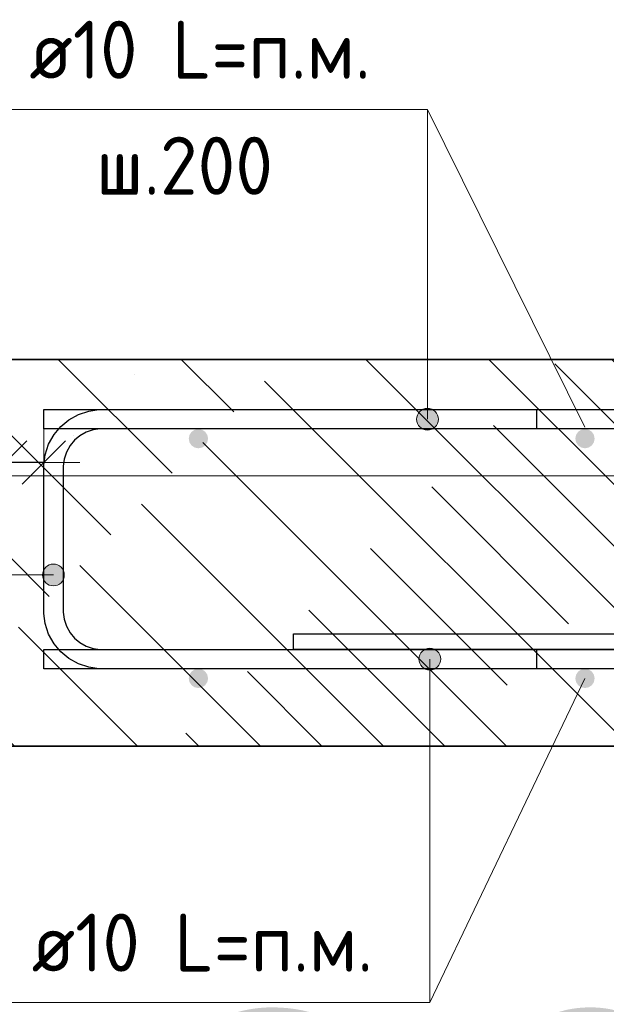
# Model space of a CAD drawing. Header units: metres. Extents: x -38 to 107, y -15 to 21.
# Tile 129 of 167: x 72.175 to 72.479, y 8.198 to 8.708. Entities that reach past the tile are written whole.
import ezdxf

# ---------------------------------------------------------------- set-up
doc = ezdxf.new("R2010")
doc.units = ezdxf.units.M
doc.header["$PDMODE"] = 65
for name, color, linetype, lineweight in [('XR$3$Арм. стержнями верхней зоны', 180, 'Continuous', 35), ('XR$3$Арм. стержнями нижней зоны', 180, 'Continuous', 35), ('XR$3$Арм.стержн. Арматура края', 96, 'Continuous', 35), ('XR$3$Размерная линия_ общее', 7, 'Continuous', 13), ('XR$4$Текст_ примечание', 7, 'Continuous', 13), ('XR$5$Арм. стержнями верхней зоны', 180, 'Continuous', 35), ('XR$5$Арм. стержнями нижней зоны', 180, 'Continuous', 35), ('XR$5$Арм.стержн. Арматура края', 96, 'Continuous', 35), ('XR$5$Размерная линия_ общее', 7, 'Continuous', 13)]:
    doc.layers.add(name, color=color, linetype=linetype, lineweight=lineweight)
doc.layers.add('XR$3$Арм.стержн. Фиксатор', color=7, linetype='Continuous', lineweight=35, true_color=0x501e0f)
doc.layers.add('XR$5$Арм.стержн. Фиксатор', color=7, linetype='Continuous', lineweight=35, true_color=0x501e0f)
doc.styles.add('ISOCPEUR', font='txt')
doc.dimstyles.new('DIMSTYLE_11', dxfattribs={"dimtxt": 0.033, "dimasz": 0.0375, "dimexe": 0, "dimexo": 0, "dimgap": 0.0165, "dimtad": 2, "dimdec": 0, "dimlfac": 1000, "dimrnd": 1, "dimzin": 12, "dimdsep": 46, "dimtxsty": 'ISOCPEUR', "dimblk1": 'ALL_ML_STRICH', "dimblk2": 'ALL_ML_STRICH', "dimsah": 1, "dimcen": 0, "dimclrd": 7, "dimclre": 256, "dimclrt": 7, "dimadec": 0, "dimazin": 0, "dimtfac": 1, "dimtdec": 0, "dimtix": 1, "dimtmove": 2, "dimatfit": 3, "dimfxl": 0, "dimtvp": 1.2, "dimtzin": 0, "dimlwd": 0, "dimlwe": -3, "dimarcsym": 0})
pattern_1 = [(135, (0, 0), (-0.031819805, -0.031819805), [0.4, -0.05, 0, -0.05]), (135, (-0.01591, -0.01591), (-0.031819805, -0.031819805), [0.8, -0.1, 0.1, -0.1])]

# ---------------------------------------------------------------- blocks, each defined once
blk = doc.blocks.new('ALL_ML_STRICH')
at = {"color": 0, "linetype": 'ByBlock', "lineweight": -2}
for p, q in [((0, -0.5), (0, 0.5)), ((-0.3, -0.3), (0.3, 0.3)), ((-1, 0), (0.5, 0))]:
    blk.add_line(p, q, dxfattribs=at)
blk = doc.blocks.new('*D140')
at = {"layer": 'DEFPOINTS', "color": 7, "linetype": 'Continuous', "lineweight": 13, "transparency": 33554687}
for p in [(72.1875, 8.47857), (72.1875, 8.44358), (72.1675, 8.43858)]:
    blk.add_point(p, dxfattribs=at)
at = {"layer": 'XR$3$Размерная линия_ общее', "color": 253, "linetype": 'Continuous', "lineweight": -2, "true_color": 0xa0a0a0, "transparency": 33554687}
for p, q in [((72.1675, 8.45858), (72.1675, 8.47857)), ((72.1875, 8.46358), (72.1875, 8.47857))]:
    blk.add_line(p, q, dxfattribs=at)
at = {"layer": 'XR$3$Размерная линия_ общее', "color": 7, "linetype": 'Continuous', "lineweight": -2, "transparency": 33554687}
blk.add_line((72.1875, 8.47857), (72.1675, 8.47857), dxfattribs=at)
at = {"layer": 'XR$3$Размерная линия_ общее', "color": 7, "linetype": 'Continuous', "lineweight": 13, "transparency": 33554687, "xscale": 0.0375, "yscale": 0.0375, "zscale": 0.0375}
for p, rotation in [((72.1675, 8.47857), 180), ((72.1875, 8.47857), 360)]:
    blk.add_blockref('ALL_ML_STRICH', p, dxfattribs=dict(at, rotation=rotation))
at = {"layer": 'XR$3$Размерная линия_ общее', "color": 7, "linetype": 'Continuous', "lineweight": 13, "transparency": 33554687, "insert": (72.12208, 8.50257), "char_height": 0.033, "width": 0.066, "attachment_point": 5, "style": 'ISOCPEUR'}
blk.add_mtext('\\A1;{20}', dxfattribs=at)
at = {"layer": 'XR$3$Размерная линия_ общее', "color": 7, "linetype": 'Continuous', "lineweight": 13, "transparency": 33554687, "insert": (72.09879, 8.42451), "char_height": 0.027, "width": 0.00135, "attachment_point": 1, "rotation": 180, "line_spacing_factor": 0.60241, "style": 'ISOCPEUR'}
blk.add_mtext('з.с.', dxfattribs=at)
blk = doc.blocks.new('*D810')
at = {"layer": 'DEFPOINTS', "color": 7, "linetype": 'Continuous', "lineweight": 13, "transparency": 33554687}
for p in [(72.1875, 8.47857), (72.1875, 8.44358), (72.1675, 8.43858)]:
    blk.add_point(p, dxfattribs=at)
at = {"layer": 'XR$5$Размерная линия_ общее', "color": 253, "linetype": 'Continuous', "lineweight": -2, "true_color": 0xa0a0a0, "transparency": 33554687}
for p, q in [((72.1675, 8.45858), (72.1675, 8.47857)), ((72.1875, 8.46358), (72.1875, 8.47857))]:
    blk.add_line(p, q, dxfattribs=at)
at = {"layer": 'XR$5$Размерная линия_ общее', "color": 7, "linetype": 'Continuous', "lineweight": -2, "transparency": 33554687}
blk.add_line((72.1875, 8.47857), (72.1675, 8.47857), dxfattribs=at)
at = {"layer": 'XR$5$Размерная линия_ общее', "color": 7, "linetype": 'Continuous', "lineweight": 13, "transparency": 33554687, "xscale": 0.0375, "yscale": 0.0375, "zscale": 0.0375}
for p, rotation in [((72.1675, 8.47857), 180), ((72.1875, 8.47857), 360)]:
    blk.add_blockref('ALL_ML_STRICH', p, dxfattribs=dict(at, rotation=rotation))
at = {"layer": 'XR$5$Размерная линия_ общее', "color": 7, "linetype": 'Continuous', "lineweight": 13, "transparency": 33554687, "insert": (72.12208, 8.50257), "char_height": 0.033, "width": 0.066, "attachment_point": 5, "style": 'ISOCPEUR'}
blk.add_mtext('\\A1;{20}', dxfattribs=at)
at = {"layer": 'XR$5$Размерная линия_ общее', "color": 7, "linetype": 'Continuous', "lineweight": 13, "transparency": 33554687, "insert": (72.09879, 8.42451), "char_height": 0.027, "width": 0.00135, "attachment_point": 1, "rotation": 180, "line_spacing_factor": 0.60241, "style": 'ISOCPEUR'}
blk.add_mtext('з.с.', dxfattribs=at)

msp = doc.modelspace()

# ---------------------------------------------------------------- hatches: boundary and pattern name
at = {"linetype": 'Continuous', "lineweight": 13, "transparency": 33554687}
h = msp.add_hatch(dxfattribs=at)
h.set_pattern_fill('__________540', scale=0.015, style=0, pattern_type=2)
h.set_pattern_definition(pattern_1)
h.paths.add_polyline_path([(72.1675, 8.53188), (72.1675, 8.33188), (72.75595, 8.33188), (72.75595, 8.53188)], flags=0)
h = msp.add_hatch(dxfattribs=at)
h.set_pattern_fill('__________540', scale=0.015, style=0, pattern_type=2)
h.set_pattern_definition(pattern_1)
h.paths.add_polyline_path([(72.1675, 8.53188), (72.1675, 8.33188), (72.75595, 8.33188), (72.75595, 8.53188)], flags=0)
at = {"layer": 'XR$3$Арм. стержнями верхней зоны', "linetype": 'Continuous', "lineweight": 13, "transparency": 33554687}
for points in [[(72.38882, 8.50571), (72.3832, 8.50571), (72.38117, 8.50369)], [(72.38882, 8.50571), (72.38117, 8.50369), (72.39085, 8.50369)], [(72.3832, 8.50571), (72.38882, 8.50571), (72.38601, 8.5065)], [(72.39085, 8.50369), (72.38117, 8.50369), (72.38039, 8.50088)], [(72.39085, 8.50369), (72.38039, 8.50088), (72.39164, 8.50088)], [(72.39164, 8.50088), (72.38039, 8.50088), (72.38117, 8.49806)], [(72.39164, 8.50088), (72.38117, 8.49806), (72.39085, 8.49806)], [(72.39085, 8.49806), (72.38117, 8.49806), (72.3832, 8.49604)], [(72.39085, 8.49806), (72.3832, 8.49604), (72.38882, 8.49604)], [(72.38882, 8.49604), (72.3832, 8.49604), (72.38601, 8.49525)]]:
    msp.add_hatch(color=7, dxfattribs=at).paths.add_polyline_path(points)
at = {"layer": 'XR$3$Арм. стержнями верхней зоны', "linetype": 'Continuous', "lineweight": 50, "transparency": 33554687}
for points in [[(72.27251, 8.49088), (72.27212, 8.49279), (72.27104, 8.49441), (72.26942, 8.4955), (72.26751, 8.49588), (72.26559, 8.4955), (72.26397, 8.49441), (72.26289, 8.49279), (72.26251, 8.49088), (72.26289, 8.48896), (72.26397, 8.48734), (72.26559, 8.48626), (72.26751, 8.48588), (72.26942, 8.48626), (72.27104, 8.48734), (72.27212, 8.48896)], [(72.47251, 8.49088), (72.47212, 8.49279), (72.47104, 8.49441), (72.46942, 8.4955), (72.46751, 8.49588), (72.46559, 8.4955), (72.46397, 8.49441), (72.46289, 8.49279), (72.46251, 8.49088), (72.46289, 8.48896), (72.46397, 8.48734), (72.46559, 8.48626), (72.46751, 8.48588), (72.46942, 8.48626), (72.47104, 8.48734), (72.47212, 8.48896)]]:
    msp.add_hatch(color=4, dxfattribs=at).paths.add_polyline_path(points)
at = {"layer": 'XR$3$Арм. стержнями нижней зоны', "linetype": 'Continuous', "lineweight": 13, "transparency": 33554687}
for points in [[(72.38161, 8.37688), (72.39286, 8.37688), (72.39207, 8.37969)], [(72.38161, 8.37688), (72.39207, 8.37969), (72.3824, 8.37969)], [(72.3824, 8.37969), (72.39207, 8.37969), (72.39005, 8.38171)], [(72.3824, 8.37969), (72.39005, 8.38171), (72.38442, 8.38171)], [(72.38442, 8.38171), (72.39005, 8.38171), (72.38723, 8.3825)], [(72.3824, 8.37406), (72.39286, 8.37688), (72.38161, 8.37688)], [(72.3824, 8.37406), (72.39207, 8.37406), (72.39286, 8.37688)], [(72.38442, 8.37204), (72.39207, 8.37406), (72.3824, 8.37406)], [(72.38442, 8.37204), (72.39005, 8.37204), (72.39207, 8.37406)], [(72.39005, 8.37204), (72.38442, 8.37204), (72.38723, 8.37125)]]:
    msp.add_hatch(color=7, dxfattribs=at).paths.add_polyline_path(points)
at = {"layer": 'XR$3$Арм. стержнями нижней зоны', "linetype": 'Continuous', "lineweight": 50, "transparency": 33554687}
for points in [[(72.27251, 8.36688), (72.27212, 8.36879), (72.27104, 8.37041), (72.26942, 8.3715), (72.26751, 8.37188), (72.26559, 8.3715), (72.26397, 8.37041), (72.26289, 8.36879), (72.26251, 8.36688), (72.26289, 8.36496), (72.26397, 8.36334), (72.26559, 8.36226), (72.26751, 8.36188), (72.26942, 8.36226), (72.27104, 8.36334), (72.27212, 8.36496)], [(72.47251, 8.36688), (72.47212, 8.36879), (72.47104, 8.37041), (72.46942, 8.3715), (72.46751, 8.37188), (72.46559, 8.3715), (72.46397, 8.37041), (72.46289, 8.36879), (72.46251, 8.36688), (72.46289, 8.36496), (72.46397, 8.36334), (72.46559, 8.36226), (72.46751, 8.36188), (72.46942, 8.36226), (72.47104, 8.36334), (72.47212, 8.36496)]]:
    msp.add_hatch(color=4, dxfattribs=at).paths.add_polyline_path(points)
at = {"layer": 'XR$3$Арм.стержн. Арматура края', "linetype": 'Continuous', "lineweight": 13, "transparency": 33554687}
for points in [[(72.18767, 8.42317), (72.18969, 8.41552), (72.18969, 8.42519)], [(72.18969, 8.42519), (72.1925, 8.41473), (72.1925, 8.42598)], [(72.18969, 8.42519), (72.18969, 8.41552), (72.1925, 8.41473)], [(72.1925, 8.42598), (72.1925, 8.41473), (72.19532, 8.41552)], [(72.1925, 8.42598), (72.19532, 8.41552), (72.19532, 8.42519)], [(72.19532, 8.42519), (72.19532, 8.41552), (72.19734, 8.41754)], [(72.19532, 8.42519), (72.19734, 8.41754), (72.19734, 8.42317)], [(72.18767, 8.41754), (72.18767, 8.42317), (72.18688, 8.42035)], [(72.18767, 8.42317), (72.18767, 8.41754), (72.18969, 8.41552)], [(72.19734, 8.42317), (72.19734, 8.41754), (72.19813, 8.42035)]]:
    msp.add_hatch(color=7, dxfattribs=at).paths.add_polyline_path(points)
at = {"layer": 'XR$5$Арм. стержнями верхней зоны', "linetype": 'Continuous', "lineweight": 13, "transparency": 33554687}
for points in [[(72.38882, 8.50571), (72.3832, 8.50571), (72.38117, 8.50369)], [(72.38882, 8.50571), (72.38117, 8.50369), (72.39085, 8.50369)], [(72.3832, 8.50571), (72.38882, 8.50571), (72.38601, 8.5065)], [(72.39085, 8.50369), (72.38117, 8.50369), (72.38039, 8.50088)], [(72.39085, 8.50369), (72.38039, 8.50088), (72.39164, 8.50088)], [(72.39164, 8.50088), (72.38039, 8.50088), (72.38117, 8.49806)], [(72.39164, 8.50088), (72.38117, 8.49806), (72.39085, 8.49806)], [(72.39085, 8.49806), (72.38117, 8.49806), (72.3832, 8.49604)], [(72.39085, 8.49806), (72.3832, 8.49604), (72.38882, 8.49604)], [(72.38882, 8.49604), (72.3832, 8.49604), (72.38601, 8.49525)]]:
    msp.add_hatch(color=7, dxfattribs=at).paths.add_polyline_path(points)
at = {"layer": 'XR$5$Арм. стержнями верхней зоны', "linetype": 'Continuous', "lineweight": 50, "transparency": 33554687}
for points in [[(72.27251, 8.49088), (72.27212, 8.49279), (72.27104, 8.49441), (72.26942, 8.4955), (72.26751, 8.49588), (72.26559, 8.4955), (72.26397, 8.49441), (72.26289, 8.49279), (72.26251, 8.49088), (72.26289, 8.48896), (72.26397, 8.48734), (72.26559, 8.48626), (72.26751, 8.48588), (72.26942, 8.48626), (72.27104, 8.48734), (72.27212, 8.48896)], [(72.47251, 8.49088), (72.47212, 8.49279), (72.47104, 8.49441), (72.46942, 8.4955), (72.46751, 8.49588), (72.46559, 8.4955), (72.46397, 8.49441), (72.46289, 8.49279), (72.46251, 8.49088), (72.46289, 8.48896), (72.46397, 8.48734), (72.46559, 8.48626), (72.46751, 8.48588), (72.46942, 8.48626), (72.47104, 8.48734), (72.47212, 8.48896)]]:
    msp.add_hatch(color=4, dxfattribs=at).paths.add_polyline_path(points)
at = {"layer": 'XR$5$Арм. стержнями нижней зоны', "linetype": 'Continuous', "lineweight": 13, "transparency": 33554687}
for points in [[(72.38161, 8.37688), (72.39286, 8.37688), (72.39207, 8.37969)], [(72.38161, 8.37688), (72.39207, 8.37969), (72.3824, 8.37969)], [(72.3824, 8.37969), (72.39207, 8.37969), (72.39005, 8.38171)], [(72.3824, 8.37969), (72.39005, 8.38171), (72.38442, 8.38171)], [(72.38442, 8.38171), (72.39005, 8.38171), (72.38723, 8.3825)], [(72.3824, 8.37406), (72.39286, 8.37688), (72.38161, 8.37688)], [(72.3824, 8.37406), (72.39207, 8.37406), (72.39286, 8.37688)], [(72.38442, 8.37204), (72.39207, 8.37406), (72.3824, 8.37406)], [(72.38442, 8.37204), (72.39005, 8.37204), (72.39207, 8.37406)], [(72.39005, 8.37204), (72.38442, 8.37204), (72.38723, 8.37125)]]:
    msp.add_hatch(color=7, dxfattribs=at).paths.add_polyline_path(points)
at = {"layer": 'XR$5$Арм. стержнями нижней зоны', "linetype": 'Continuous', "lineweight": 50, "transparency": 33554687}
for points in [[(72.27251, 8.36688), (72.27212, 8.36879), (72.27104, 8.37041), (72.26942, 8.3715), (72.26751, 8.37188), (72.26559, 8.3715), (72.26397, 8.37041), (72.26289, 8.36879), (72.26251, 8.36688), (72.26289, 8.36496), (72.26397, 8.36334), (72.26559, 8.36226), (72.26751, 8.36188), (72.26942, 8.36226), (72.27104, 8.36334), (72.27212, 8.36496)], [(72.47251, 8.36688), (72.47212, 8.36879), (72.47104, 8.37041), (72.46942, 8.3715), (72.46751, 8.37188), (72.46559, 8.3715), (72.46397, 8.37041), (72.46289, 8.36879), (72.46251, 8.36688), (72.46289, 8.36496), (72.46397, 8.36334), (72.46559, 8.36226), (72.46751, 8.36188), (72.46942, 8.36226), (72.47104, 8.36334), (72.47212, 8.36496)]]:
    msp.add_hatch(color=4, dxfattribs=at).paths.add_polyline_path(points)
at = {"layer": 'XR$5$Арм.стержн. Арматура края', "linetype": 'Continuous', "lineweight": 13, "transparency": 33554687}
for points in [[(72.18767, 8.42317), (72.18969, 8.41552), (72.18969, 8.42519)], [(72.18969, 8.42519), (72.1925, 8.41473), (72.1925, 8.42598)], [(72.18969, 8.42519), (72.18969, 8.41552), (72.1925, 8.41473)], [(72.1925, 8.42598), (72.1925, 8.41473), (72.19532, 8.41552)], [(72.1925, 8.42598), (72.19532, 8.41552), (72.19532, 8.42519)], [(72.19532, 8.42519), (72.19532, 8.41552), (72.19734, 8.41754)], [(72.19532, 8.42519), (72.19734, 8.41754), (72.19734, 8.42317)], [(72.18767, 8.41754), (72.18767, 8.42317), (72.18688, 8.42035)], [(72.18767, 8.42317), (72.18767, 8.41754), (72.18969, 8.41552)], [(72.19734, 8.42317), (72.19734, 8.41754), (72.19813, 8.42035)]]:
    msp.add_hatch(color=7, dxfattribs=at).paths.add_polyline_path(points)

# ---------------------------------------------------------------- linework, layer by layer
at = {"color": 7, "linetype": 'Continuous', "lineweight": 13, "transparency": 33554687}
for p, q in [((72.46751, 8.49688), (72.38601, 8.66104)), ((72.46751, 8.49688), (72.38601, 8.66104)), ((72.46751, 8.36688), (72.38723, 8.19921)), ((72.46751, 8.36688), (72.38723, 8.19921))]:
    msp.add_line(p, q, dxfattribs=at)
at = {"color": 7, "linetype": 'Continuous', "lineweight": 35, "transparency": 33554687}
for p, q in [((72.75595, 8.53188), (72.1675, 8.53188)), ((72.75595, 8.53188), (72.1675, 8.53188)), ((72.1675, 8.33188), (72.75595, 8.33188)), ((72.1675, 8.33188), (72.75595, 8.33188))]:
    msp.add_line(p, q, dxfattribs=at)
at = {"layer": 'XR$3$Арм. стержнями верхней зоны', "color": 7, "linetype": 'Continuous', "lineweight": 13, "transparency": 33554687}
for p, q in [((72.16001, 8.66104), (72.38601, 8.66104)), ((72.38601, 8.66104), (72.38601, 8.50088)), ((72.38601, 8.5065), (72.38601, 8.5065)), ((72.38039, 8.50088), (72.38039, 8.50088)), ((72.39164, 8.50088), (72.39164, 8.50088)), ((72.38601, 8.49525), (72.38601, 8.49525))]:
    msp.add_line(p, q, dxfattribs=at)
at = {"layer": 'XR$3$Арм. стержнями верхней зоны', "color": 4, "linetype": 'Continuous', "lineweight": 25, "transparency": 33554687}
for points in [[(72.76095, 8.49588), (72.1875, 8.49588), (72.1875, 8.50588), (72.76095, 8.50588), (72.76095, 8.49588)], [(72.76095, 8.49588), (72.44251, 8.49588), (72.44251, 8.50588), (72.76095, 8.50588), (72.76095, 8.49588)]]:
    msp.add_lwpolyline(points, dxfattribs=at)
at = {"layer": 'XR$3$Арм. стержнями верхней зоны', "color": 7, "linetype": 'Continuous', "lineweight": 13, "transparency": 33554687}
msp.add_circle((72.38601, 8.50088), 0.00563, dxfattribs=at)
at = {"layer": 'XR$3$Арм. стержнями нижней зоны', "color": 7, "linetype": 'Continuous', "lineweight": 13, "transparency": 33554687}
for p, q in [((72.38723, 8.3825), (72.38723, 8.3825)), ((72.38161, 8.37688), (72.38161, 8.37688)), ((72.38723, 8.19921), (72.38723, 8.37688)), ((72.39286, 8.37688), (72.39286, 8.37688)), ((72.38723, 8.37125), (72.38723, 8.37125)), ((72.16123, 8.19921), (72.38723, 8.19921))]:
    msp.add_line(p, q, dxfattribs=at)
at = {"layer": 'XR$3$Арм. стержнями нижней зоны', "color": 4, "linetype": 'Continuous', "lineweight": 25, "transparency": 33554687}
for points in [[(72.76095, 8.37188), (72.1875, 8.37188), (72.1875, 8.38188), (72.76095, 8.38188), (72.76095, 8.37188)], [(72.76095, 8.37188), (72.44251, 8.37188), (72.44251, 8.38188), (72.76095, 8.38188), (72.76095, 8.37188)]]:
    msp.add_lwpolyline(points, dxfattribs=at)
at = {"layer": 'XR$3$Арм. стержнями нижней зоны', "color": 7, "linetype": 'Continuous', "lineweight": 13, "transparency": 33554687}
msp.add_circle((72.38723, 8.37688), 0.00563, dxfattribs=at)
at = {"layer": 'XR$3$Арм.стержн. Арматура края', "color": 7, "linetype": 'Continuous', "lineweight": 13, "transparency": 33554687}
for p, q in [((72.1925, 8.42598), (72.1925, 8.42598)), ((72.08057, 8.42035), (72.1925, 8.42035)), ((72.18688, 8.42035), (72.18688, 8.42035)), ((72.19813, 8.42035), (72.19813, 8.42035)), ((72.1925, 8.41473), (72.1925, 8.41473))]:
    msp.add_line(p, q, dxfattribs=at)
at = {"layer": 'XR$3$Арм.стержн. Арматура края', "color": 4, "linetype": 'Continuous', "lineweight": 25, "transparency": 33554687}
for points in [[(72.6875, 8.37188), (72.21607, 8.37188), (72.21085, 8.3726), (72.20541, 8.3744), (72.20041, 8.3772), (72.19628, 8.38065), (72.19283, 8.38478), (72.19002, 8.38979), (72.18823, 8.39523), (72.1875, 8.40044), (72.1875, 8.47731), (72.18823, 8.48253), (72.19002, 8.48797), (72.19283, 8.49298), (72.19628, 8.4971), (72.20041, 8.50055), (72.20541, 8.50336), (72.21085, 8.50515), (72.21607, 8.50588), (72.6875, 8.50588)], [(72.6875, 8.49588), (72.21676, 8.49588), (72.21313, 8.49537), (72.20946, 8.49416), (72.2061, 8.49228), (72.20338, 8.49001), (72.2011, 8.48728), (72.19922, 8.48392), (72.19801, 8.48026), (72.1975, 8.47662), (72.1975, 8.40113), (72.19801, 8.3975), (72.19922, 8.39383), (72.2011, 8.39048), (72.20338, 8.38775), (72.2061, 8.38547), (72.20946, 8.38359), (72.21313, 8.38238), (72.21676, 8.38188), (72.6875, 8.38188)]]:
    msp.add_lwpolyline(points, dxfattribs=at)
at = {"layer": 'XR$3$Арм.стержн. Арматура края', "color": 7, "linetype": 'Continuous', "lineweight": 13, "transparency": 33554687}
msp.add_circle((72.1925, 8.42035), 0.00563, dxfattribs=at)
at = {"layer": 'XR$3$Арм.стержн. Фиксатор', "color": 40, "linetype": 'Continuous', "lineweight": 25, "transparency": 33554687}
msp.add_lwpolyline([(72.4939, 8.38188), (72.31675, 8.38188), (72.31675, 8.38988), (72.49335, 8.38988)], dxfattribs=at)
at = {"layer": 'XR$4$Текст_ примечание', "color": 7, "linetype": 'Continuous', "lineweight": 13, "transparency": 33554687}
msp.add_line((86.41979, 8.47171), (67.91979, 8.47171), dxfattribs=at)
at = {"layer": 'XR$5$Арм. стержнями верхней зоны', "color": 7, "linetype": 'Continuous', "lineweight": 13, "transparency": 33554687}
for p, q in [((72.16001, 8.66104), (72.38601, 8.66104)), ((72.38601, 8.66104), (72.38601, 8.50088)), ((72.38601, 8.5065), (72.38601, 8.5065)), ((72.38039, 8.50088), (72.38039, 8.50088)), ((72.39164, 8.50088), (72.39164, 8.50088)), ((72.38601, 8.49525), (72.38601, 8.49525))]:
    msp.add_line(p, q, dxfattribs=at)
at = {"layer": 'XR$5$Арм. стержнями верхней зоны', "color": 4, "linetype": 'Continuous', "lineweight": 25, "transparency": 33554687}
for points in [[(72.76095, 8.49588), (72.1875, 8.49588), (72.1875, 8.50588), (72.76095, 8.50588), (72.76095, 8.49588)], [(72.76095, 8.49588), (72.44251, 8.49588), (72.44251, 8.50588), (72.76095, 8.50588), (72.76095, 8.49588)]]:
    msp.add_lwpolyline(points, dxfattribs=at)
at = {"layer": 'XR$5$Арм. стержнями верхней зоны', "color": 7, "linetype": 'Continuous', "lineweight": 13, "transparency": 33554687}
msp.add_circle((72.38601, 8.50088), 0.00563, dxfattribs=at)
at = {"layer": 'XR$5$Арм. стержнями нижней зоны', "color": 7, "linetype": 'Continuous', "lineweight": 13, "transparency": 33554687}
for p, q in [((72.38723, 8.3825), (72.38723, 8.3825)), ((72.38161, 8.37688), (72.38161, 8.37688)), ((72.38723, 8.19921), (72.38723, 8.37688)), ((72.39286, 8.37688), (72.39286, 8.37688)), ((72.38723, 8.37125), (72.38723, 8.37125)), ((72.16123, 8.19921), (72.38723, 8.19921))]:
    msp.add_line(p, q, dxfattribs=at)
at = {"layer": 'XR$5$Арм. стержнями нижней зоны', "color": 4, "linetype": 'Continuous', "lineweight": 25, "transparency": 33554687}
for points in [[(72.76095, 8.37188), (72.1875, 8.37188), (72.1875, 8.38188), (72.76095, 8.38188), (72.76095, 8.37188)], [(72.76095, 8.37188), (72.44251, 8.37188), (72.44251, 8.38188), (72.76095, 8.38188), (72.76095, 8.37188)]]:
    msp.add_lwpolyline(points, dxfattribs=at)
at = {"layer": 'XR$5$Арм. стержнями нижней зоны', "color": 7, "linetype": 'Continuous', "lineweight": 13, "transparency": 33554687}
msp.add_circle((72.38723, 8.37688), 0.00563, dxfattribs=at)
at = {"layer": 'XR$5$Арм.стержн. Арматура края', "color": 7, "linetype": 'Continuous', "lineweight": 13, "transparency": 33554687}
for p, q in [((72.1925, 8.42598), (72.1925, 8.42598)), ((72.08057, 8.42035), (72.1925, 8.42035)), ((72.18688, 8.42035), (72.18688, 8.42035)), ((72.19813, 8.42035), (72.19813, 8.42035)), ((72.1925, 8.41473), (72.1925, 8.41473))]:
    msp.add_line(p, q, dxfattribs=at)
at = {"layer": 'XR$5$Арм.стержн. Арматура края', "color": 4, "linetype": 'Continuous', "lineweight": 25, "transparency": 33554687}
for points in [[(72.6875, 8.37188), (72.21607, 8.37188), (72.21085, 8.3726), (72.20541, 8.3744), (72.20041, 8.3772), (72.19628, 8.38065), (72.19283, 8.38478), (72.19002, 8.38979), (72.18823, 8.39523), (72.1875, 8.40044), (72.1875, 8.47731), (72.18823, 8.48253), (72.19002, 8.48797), (72.19283, 8.49298), (72.19628, 8.4971), (72.20041, 8.50055), (72.20541, 8.50336), (72.21085, 8.50515), (72.21607, 8.50588), (72.6875, 8.50588)], [(72.6875, 8.49588), (72.21676, 8.49588), (72.21313, 8.49537), (72.20946, 8.49416), (72.2061, 8.49228), (72.20338, 8.49001), (72.2011, 8.48728), (72.19922, 8.48392), (72.19801, 8.48026), (72.1975, 8.47662), (72.1975, 8.40113), (72.19801, 8.3975), (72.19922, 8.39383), (72.2011, 8.39048), (72.20338, 8.38775), (72.2061, 8.38547), (72.20946, 8.38359), (72.21313, 8.38238), (72.21676, 8.38188), (72.6875, 8.38188)]]:
    msp.add_lwpolyline(points, dxfattribs=at)
at = {"layer": 'XR$5$Арм.стержн. Арматура края', "color": 7, "linetype": 'Continuous', "lineweight": 13, "transparency": 33554687}
msp.add_circle((72.1925, 8.42035), 0.00563, dxfattribs=at)
at = {"layer": 'XR$5$Арм.стержн. Фиксатор', "color": 40, "linetype": 'Continuous', "lineweight": 25, "transparency": 33554687}
msp.add_lwpolyline([(72.4939, 8.38188), (72.31675, 8.38188), (72.31675, 8.38988), (72.49335, 8.38988)], dxfattribs=at)

# ---------------------------------------------------------------- texts
at = {"layer": 'XR$3$Арм. стержнями верхней зоны', "color": 7, "linetype": 'Continuous', "lineweight": 25, "transparency": 33554687, "char_height": 0.03, "attachment_point": 7, "style": 'ISOCPEUR'}
for s, insert, width in [('\\W0.94;ø10 L=п.м.', (72.18001, 8.67704), 0.1999832), ('\\W0.95;ш.200 ', (72.21451, 8.61704), 0.1311995)]:
    msp.add_mtext(s, dxfattribs=dict(at, insert=insert, width=width))
at = {"layer": 'XR$3$Арм. стержнями нижней зоны', "color": 7, "linetype": 'Continuous', "lineweight": 25, "transparency": 33554687, "insert": (72.18123, 8.21521), "char_height": 0.03, "width": 0.1999832, "attachment_point": 7, "style": 'ISOCPEUR'}
msp.add_mtext('\\W0.94;ø10 L=п.м.', dxfattribs=at)
at = {"layer": 'XR$4$Текст_ примечание', "color": 7, "linetype": 'Continuous', "lineweight": 35, "transparency": 33554687, "insert": (70.35063, 7.94671), "char_height": 0.25, "width": 2.7437149, "attachment_point": 7, "style": 'ISOCPEUR'}
msp.add_mtext('\\W0.96;ГОСТ 34028-2016', dxfattribs=at)
at = {"layer": 'XR$5$Арм. стержнями верхней зоны', "color": 7, "linetype": 'Continuous', "lineweight": 25, "transparency": 33554687, "char_height": 0.03, "attachment_point": 7, "style": 'ISOCPEUR'}
for s, insert, width in [('\\W0.94;ø10 L=п.м.', (72.18001, 8.67704), 0.1999832), ('\\W0.95;ш.200 ', (72.21451, 8.61704), 0.1311995)]:
    msp.add_mtext(s, dxfattribs=dict(at, insert=insert, width=width))
at = {"layer": 'XR$5$Арм. стержнями нижней зоны', "color": 7, "linetype": 'Continuous', "lineweight": 25, "transparency": 33554687, "insert": (72.18123, 8.21521), "char_height": 0.03, "width": 0.1999832, "attachment_point": 7, "style": 'ISOCPEUR'}
msp.add_mtext('\\W0.94;ø10 L=п.м.', dxfattribs=at)

# ---------------------------------------------------------------- dimensions: what is measured, and where the dimension line sits
at = {"layer": 'XR$3$Размерная линия_ общее', "color": 7, "linetype": 'Continuous', "lineweight": 13, "transparency": 33554687}
dim = msp.add_linear_dim(base=(72.1675, 8.47857), p1=(72.1875, 8.46358), p2=(72.1675, 8.45858), angle=180, text='<>\\Xз.с.', dimstyle='DIMSTYLE_11', override={"dimpost": '<>', "dimclrd": 7, "dimclre": 253, "dimclrt": 7, "dimlwd": 0, "dimlwe": 65533}, dxfattribs=at)
dim.commit()
dim.dimension.update_dxf_attribs({"geometry": '*D140', "text_midpoint": (72.12208, 8.50257), "dimtype": 160})
at = {"layer": 'XR$5$Размерная линия_ общее', "color": 7, "linetype": 'Continuous', "lineweight": 13, "transparency": 33554687}
dim = msp.add_linear_dim(base=(72.1675, 8.47857), p1=(72.1875, 8.46358), p2=(72.1675, 8.45858), angle=180, text='<>\\Xз.с.', dimstyle='DIMSTYLE_11', override={"dimpost": '<>', "dimclrd": 7, "dimclre": 253, "dimclrt": 7, "dimlwd": 0, "dimlwe": 65533}, dxfattribs=at)
dim.commit()
dim.dimension.update_dxf_attribs({"geometry": '*D810', "text_midpoint": (72.12208, 8.50257), "dimtype": 160})

doc.saveas('drawing.dxf')
